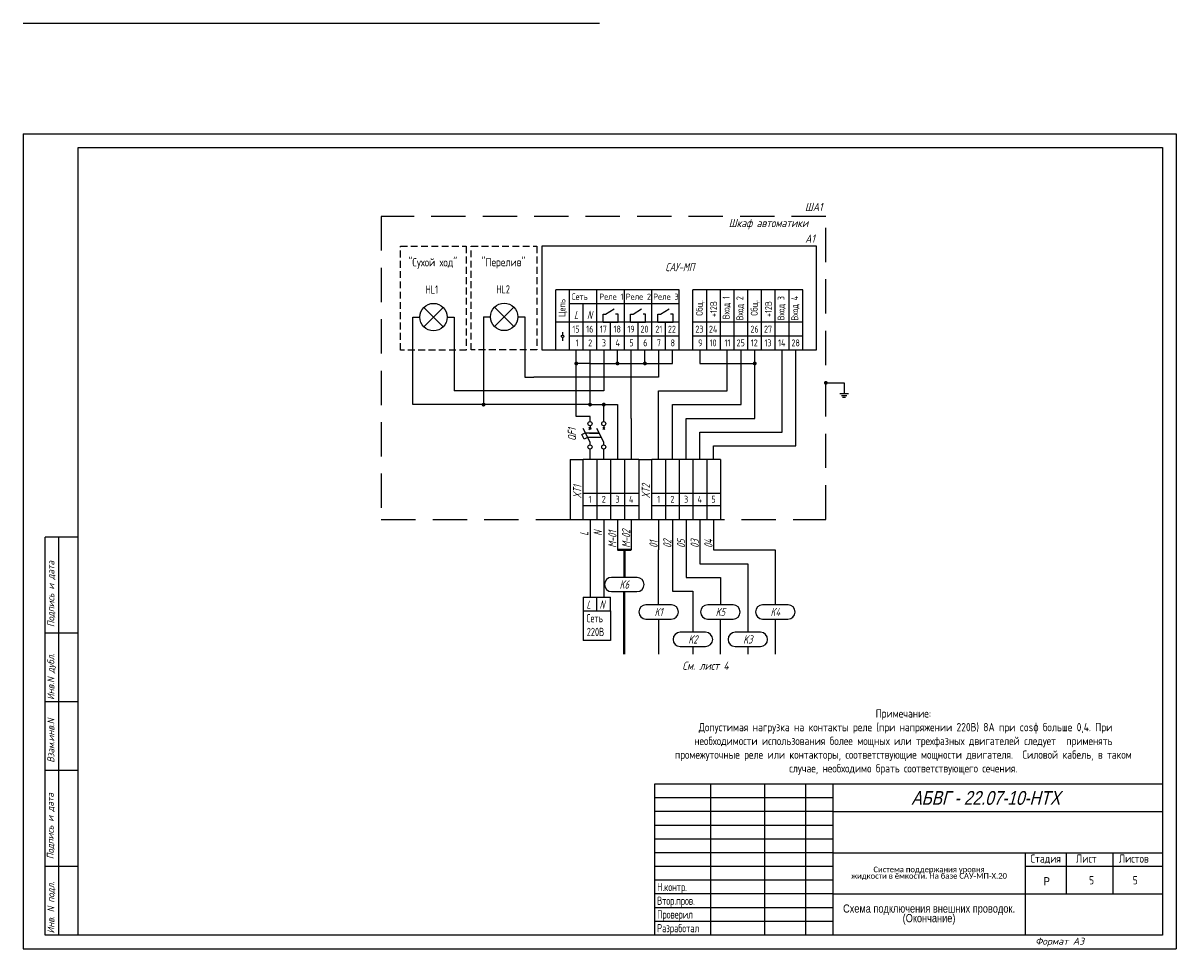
# Model space of a CAD drawing. Header units: millimetres. Extents: x 2424 to 2848, y 654 to 2587.
# Tile 1 of 4: x 2424 to 2845, y 654 to 991. Entities that reach past the tile are written whole.
import ezdxf
from ezdxf.enums import TextEntityAlignment as Align

# ---------------------------------------------------------------- set-up
doc = ezdxf.new("R2010")
doc.units = ezdxf.units.MM
doc.linetypes.add('CONTI', pattern=[0])
doc.linetypes.add('DASHED2', pattern=[0.375, 0.25, -0.125])
for name, color, linetype in [('Размеры', 3, 'Continuous'), ('Съемка', 162, 'Continuous'), ('Текст', 7, 'Continuous'), ('Форматка', 4, 'Continuous')]:
    doc.layers.add(name, color=color, linetype=linetype)
doc.layers.add('Слой1', color=10, linetype='Continuous', lineweight=200, plot=False)
doc.styles.add('35', font='romans.shx', dxfattribs={"width": 0.7, "oblique": 15, "height": 3.5})
doc.styles.add('Arial', font='arial.ttf')
doc.styles.add('GOST', font='GOST.shx', dxfattribs={"oblique": 15})
doc.styles.add('gost2304', font='gost_ptb.shx', dxfattribs={"width": 0.8, "oblique": 15, "height": 2.5})
doc.styles.add('Romans8', font='romans8.shx', dxfattribs={"width": 0.8, "height": 3})
doc.styles.add('style3', font='simplex.shx', dxfattribs={"height": 3})
doc.styles.add('style4', font='romans.shx', dxfattribs={"width": 0.7, "height": 3})

msp = doc.modelspace()

# ---------------------------------------------------------------- hatches: boundary and pattern name
at = {"layer": 'Съемка', "linetype": 'CONTI', "ltscale": 0.3}
for points in [[(2625.9, 867.45, 1), (2624.48, 867.45, 1)], [(2640.9, 867.45, 1), (2639.48, 867.45, 1)], [(2650.9, 867.45, 1), (2649.48, 867.45, 1)], [(2690.9, 867.45, 1), (2689.48, 867.45, 1)], [(2716.1, 859.68, 1), (2716.1, 861.1, 1)], [(2592.14, 852.45, 1), (2590.72, 852.45, 1)], [(2630.9, 852.45, 1), (2629.48, 852.45, 1)], [(2635.9, 852.45, 1), (2634.48, 852.45, 1)]]:
    msp.add_hatch(color=7, dxfattribs=at).paths.add_polyline_path(points)

# ---------------------------------------------------------------- linework, layer by layer
for p, q in [((2622.69, 910.13), (2612.69, 910.13)), ((2612.69, 910.13), (2612.69, 872.45)), ((2712.69, 910.13), (2622.69, 910.13)), ((2712.69, 872.45), (2712.69, 910.13)), ((2617.69, 882.45), (2617.69, 894.29)), ((2622.69, 894.29), (2617.69, 894.29)), ((2622.69, 882.45), (2622.69, 894.29)), ((2627.69, 894.29), (2622.69, 894.29)), ((2632.69, 894.29), (2627.69, 894.29)), ((2632.69, 882.45), (2632.69, 894.29)), ((2637.69, 894.29), (2632.69, 894.29)), ((2642.69, 894.29), (2637.69, 894.29)), ((2642.69, 882.45), (2642.69, 894.29)), ((2647.69, 894.29), (2642.69, 894.29)), ((2652.69, 894.29), (2647.69, 894.29)), ((2652.69, 882.45), (2652.69, 894.29)), ((2657.69, 894.29), (2652.69, 894.29)), ((2662.69, 894.29), (2657.69, 894.29)), ((2662.69, 882.45), (2662.69, 894.29)), ((2672.69, 894.29), (2667.69, 894.29)), ((2667.69, 872.45), (2667.69, 894.29)), ((2672.69, 882.45), (2672.69, 894.29)), ((2677.69, 894.29), (2672.69, 894.29)), ((2677.69, 882.45), (2677.69, 894.29)), ((2682.69, 894.29), (2677.69, 894.29)), ((2682.69, 882.45), (2682.69, 894.29)), ((2687.69, 894.29), (2682.69, 894.29)), ((2687.69, 882.45), (2687.69, 894.29)), ((2692.69, 894.29), (2687.69, 894.29)), ((2692.69, 882.45), (2692.69, 894.29)), ((2697.69, 894.29), (2692.69, 894.29)), ((2697.69, 882.45), (2697.69, 894.29)), ((2702.69, 894.29), (2697.69, 894.29)), ((2702.69, 882.45), (2702.69, 894.29)), ((2707.69, 894.29), (2702.69, 894.29)), ((2707.69, 882.45), (2707.69, 894.29)), ((2569.63, 880.81), (2576.7, 887.88)), ((2569.63, 887.88), (2576.7, 880.81)), ((2595.39, 880.87), (2602.47, 887.94)), ((2595.39, 887.94), (2602.47, 880.87)), ((2627.69, 882.45), (2627.69, 889.29)), ((2565.66, 884.35), (2568.16, 884.35)), ((2565.66, 852.45), (2565.66, 884.35)), ((2578.16, 884.35), (2580.66, 884.35)), ((2580.66, 884.35), (2580.66, 857.45)), ((2591.43, 884.4), (2593.93, 884.4)), ((2591.43, 884.4), (2591.43, 852.45)), ((2603.93, 884.4), (2606.43, 884.4)), ((2606.43, 884.4), (2606.43, 862.45)), ((2617.69, 877.45), (2617.69, 882.45)), ((2622.69, 882.45), (2617.69, 882.45)), ((2622.69, 877.45), (2622.69, 882.45)), ((2627.69, 882.45), (2622.69, 882.45)), ((2627.69, 877.45), (2627.69, 882.45)), ((2632.69, 882.45), (2627.69, 882.45)), ((2632.69, 877.45), (2632.69, 882.45)), ((2637.69, 882.45), (2632.69, 882.45)), ((2634.93, 882.45), (2634.93, 885.37)), ((2634.93, 885.37), (2635.86, 885.37)), ((2634.93, 882.45), (2640.44, 882.45)), ((2637.69, 877.45), (2637.69, 882.45)), ((2642.69, 882.45), (2637.69, 882.45)), ((2640.44, 885.37), (2639.51, 885.37)), ((2640.44, 882.45), (2640.44, 885.37)), ((2642.69, 877.45), (2642.69, 882.45)), ((2647.69, 882.45), (2642.69, 882.45)), ((2644.93, 882.45), (2644.93, 885.37)), ((2644.93, 885.37), (2645.86, 885.37)), ((2644.93, 882.45), (2650.44, 882.45)), ((2647.69, 877.45), (2647.69, 882.45)), ((2652.69, 882.45), (2647.69, 882.45)), ((2650.44, 885.37), (2649.51, 885.37)), ((2650.44, 882.45), (2650.44, 885.37)), ((2652.69, 877.45), (2652.69, 882.45)), ((2657.69, 882.45), (2652.69, 882.45)), ((2654.93, 882.45), (2654.93, 885.37)), ((2654.93, 885.37), (2655.86, 885.37)), ((2654.93, 882.45), (2660.44, 882.45)), ((2657.69, 877.45), (2657.69, 882.45)), ((2662.69, 882.45), (2657.69, 882.45)), ((2660.44, 885.37), (2659.51, 885.37)), ((2660.44, 882.45), (2660.44, 885.37)), ((2662.69, 877.45), (2662.69, 882.45)), ((2672.69, 882.45), (2667.69, 882.45)), ((2672.69, 877.45), (2672.69, 882.45)), ((2677.69, 882.45), (2672.69, 882.45)), ((2677.69, 877.45), (2677.69, 882.45)), ((2682.69, 882.45), (2677.69, 882.45)), ((2682.69, 877.45), (2682.69, 882.45)), ((2687.69, 882.45), (2682.69, 882.45)), ((2687.69, 877.45), (2687.69, 882.45)), ((2692.69, 882.45), (2687.69, 882.45)), ((2692.69, 877.45), (2692.69, 882.45)), ((2697.69, 882.45), (2692.69, 882.45)), ((2697.69, 877.45), (2697.69, 882.45)), ((2702.69, 882.45), (2697.69, 882.45)), ((2702.69, 877.45), (2702.69, 882.45)), ((2707.69, 882.45), (2702.69, 882.45)), ((2707.69, 877.45), (2707.69, 882.45)), ((2617.69, 872.45), (2617.69, 877.45)), ((2622.69, 872.45), (2622.69, 877.45)), ((2627.69, 877.45), (2622.69, 877.45)), ((2627.69, 872.45), (2627.69, 877.45)), ((2632.69, 877.45), (2627.69, 877.45)), ((2632.69, 872.45), (2632.69, 877.45)), ((2637.69, 877.45), (2632.69, 877.45)), ((2637.69, 872.45), (2637.69, 877.45)), ((2642.69, 877.45), (2637.69, 877.45)), ((2642.69, 872.45), (2642.69, 877.45)), ((2647.69, 877.45), (2642.69, 877.45)), ((2647.69, 872.45), (2647.69, 877.45)), ((2652.69, 877.45), (2647.69, 877.45)), ((2652.69, 872.45), (2652.69, 877.45)), ((2657.69, 877.45), (2652.69, 877.45)), ((2657.69, 872.45), (2657.69, 877.45)), ((2662.69, 877.45), (2657.69, 877.45)), ((2662.69, 872.45), (2662.69, 877.45)), ((2672.69, 877.45), (2667.69, 877.45)), ((2672.69, 872.45), (2672.69, 877.45)), ((2677.69, 877.45), (2672.69, 877.45)), ((2677.69, 872.45), (2677.69, 877.45)), ((2682.69, 877.45), (2677.69, 877.45)), ((2682.69, 872.45), (2682.69, 877.45)), ((2687.69, 877.45), (2682.69, 877.45)), ((2687.69, 872.45), (2687.69, 877.45)), ((2692.69, 877.45), (2687.69, 877.45)), ((2692.69, 872.45), (2692.69, 877.45)), ((2697.69, 877.45), (2692.69, 877.45)), ((2697.69, 872.45), (2697.69, 877.45)), ((2702.69, 877.45), (2697.69, 877.45)), ((2702.69, 872.45), (2702.69, 877.45)), ((2707.69, 877.45), (2702.69, 877.45)), ((2707.69, 872.45), (2707.69, 877.45)), ((2612.69, 872.45), (2617.69, 872.45)), ((2617.69, 872.45), (2622.69, 872.45)), ((2622.69, 872.45), (2627.69, 872.45)), ((2625.19, 848.15), (2625.19, 872.45)), ((2627.69, 872.45), (2632.69, 872.45)), ((2630.19, 852.45), (2630.19, 872.45)), ((2630.19, 867.45), (2630.19, 872.45)), ((2632.69, 872.45), (2637.69, 872.45)), ((2635.19, 872.45), (2635.19, 857.45)), ((2637.69, 872.45), (2642.69, 872.45)), ((2640.19, 867.45), (2640.19, 872.45)), ((2642.69, 872.45), (2647.69, 872.45)), ((2645.19, 847.45), (2645.19, 872.45)), ((2647.69, 872.45), (2652.69, 872.45)), ((2650.19, 867.45), (2650.19, 872.45)), ((2650.19, 867.45), (2650.19, 872.45)), ((2652.69, 872.45), (2657.69, 872.45)), ((2655.19, 872.45), (2655.19, 862.45)), ((2657.69, 872.45), (2662.69, 872.45)), ((2660.19, 867.45), (2660.19, 872.45)), ((2662.69, 872.45), (2667.69, 872.45)), ((2667.69, 872.45), (2672.69, 872.45)), ((2670.19, 872.45), (2670.19, 867.45)), ((2672.69, 872.45), (2677.69, 872.45)), ((2677.69, 872.45), (2682.69, 872.45)), ((2680.19, 857.45), (2680.19, 872.45)), ((2682.69, 872.45), (2687.69, 872.45)), ((2685.19, 852.45), (2685.19, 872.45)), ((2687.69, 872.45), (2692.69, 872.45)), ((2690.19, 847.45), (2690.19, 872.45)), ((2692.69, 872.45), (2697.69, 872.45)), ((2697.69, 872.45), (2702.69, 872.45)), ((2700.19, 842.45), (2700.19, 872.45)), ((2702.69, 872.45), (2707.69, 872.45)), ((2705.19, 837.45), (2705.19, 872.45)), ((2707.69, 872.45), (2712.69, 872.45)), ((2630.19, 867.45), (2625.19, 867.45)), ((2630.19, 867.45), (2640.19, 867.45)), ((2640.19, 867.45), (2650.19, 867.45)), ((2650.19, 867.45), (2660.19, 867.45)), ((2670.19, 867.45), (2690.19, 867.45)), ((2606.43, 862.45), (2609.74, 862.45)), ((2655.19, 862.45), (2609.74, 862.45)), ((2716.1, 860.39), (2722.71, 860.39)), ((2722.71, 860.39), (2722.71, 856.47)), ((2635.19, 857.45), (2580.66, 857.45)), ((2655.19, 842.45), (2655.19, 857.45)), ((2655.19, 857.45), (2680.19, 857.45)), ((2721.19, 856.47), (2724.36, 856.47)), ((2630.19, 852.45), (2565.66, 852.45)), ((2630.19, 852.45), (2640.19, 852.45)), ((2635.19, 846.28), (2635.19, 852.45)), ((2640.19, 852.45), (2640.19, 832.45)), ((2660.19, 837.45), (2660.19, 852.45)), ((2660.19, 852.45), (2685.19, 852.45)), ((2721.79, 855.81), (2723.77, 855.81)), ((2722.18, 855.16), (2723.24, 855.16)), ((2630.19, 848.15), (2625.19, 848.15)), ((2630.19, 846.28), (2630.19, 848.15)), ((2645.19, 847.45), (2645.19, 832.45)), ((2665.19, 832.45), (2665.19, 847.45)), ((2665.19, 847.45), (2690.19, 847.45)), ((2655.19, 837.45), (2655.19, 842.45)), ((2670.19, 837.45), (2670.19, 842.45)), ((2670.19, 842.45), (2700.19, 842.45)), ((2630.19, 832.45), (2630.19, 836.28)), ((2630.19, 832.45), (2630.19, 836.28)), ((2630.19, 832.45), (2630.19, 836.28)), ((2635.19, 832.45), (2635.19, 836.28)), ((2655.19, 832.45), (2655.19, 837.45)), ((2660.19, 832.45), (2660.19, 837.45)), ((2670.19, 832.45), (2670.19, 837.45)), ((2675.19, 832.45), (2675.19, 837.45)), ((2675.19, 837.45), (2705.19, 837.45)), ((2632.69, 832.45), (2627.69, 832.45)), ((2632.69, 832.45), (2632.69, 810.61)), ((2637.69, 832.45), (2632.69, 832.45)), ((2637.69, 832.45), (2637.69, 810.61)), ((2642.69, 832.45), (2637.69, 832.45)), ((2642.69, 832.45), (2642.69, 810.61)), ((2647.97, 832.45), (2642.69, 832.45)), ((2657.69, 832.45), (2652.69, 832.45)), ((2657.69, 832.45), (2657.69, 810.61)), ((2662.69, 832.45), (2657.69, 832.45)), ((2662.69, 832.45), (2662.69, 810.61)), ((2667.69, 832.45), (2662.69, 832.45)), ((2667.69, 832.45), (2667.69, 810.61)), ((2672.69, 832.45), (2667.69, 832.45)), ((2672.69, 832.45), (2672.69, 810.61)), ((2672.69, 832.45), (2672.69, 810.61)), ((2677.69, 832.45), (2672.69, 832.45)), ((2677.69, 832.45), (2677.69, 810.61)), ((2627.69, 820.2), (2632.69, 820.2)), ((2632.69, 820.2), (2637.69, 820.2)), ((2637.69, 820.2), (2642.69, 820.2)), ((2642.69, 820.2), (2647.97, 820.2)), ((2652.69, 820.2), (2657.69, 820.2)), ((2657.69, 820.2), (2662.69, 820.2)), ((2662.69, 820.2), (2667.69, 820.2)), ((2667.69, 820.2), (2672.69, 820.2)), ((2672.69, 820.2), (2677.69, 820.2)), ((2627.69, 815.74), (2632.69, 815.74)), ((2632.69, 815.74), (2637.69, 815.74)), ((2637.69, 815.74), (2642.69, 815.74)), ((2642.69, 815.74), (2647.97, 815.74)), ((2652.69, 815.74), (2657.69, 815.74)), ((2657.69, 815.74), (2662.69, 815.74)), ((2662.69, 815.74), (2667.69, 815.74)), ((2667.69, 815.74), (2672.69, 815.74)), ((2672.69, 815.74), (2677.69, 815.74)), ((2627.69, 810.61), (2632.69, 810.61)), ((2630.19, 810.61), (2630.19, 802.24)), ((2632.69, 810.61), (2637.69, 810.61)), ((2635.19, 810.61), (2635.19, 802.24)), ((2637.69, 810.61), (2642.69, 810.61)), ((2640.19, 810.61), (2640.19, 799.49)), ((2642.69, 810.61), (2647.69, 810.61)), ((2645.19, 810.61), (2645.19, 799.49)), ((2652.69, 810.61), (2657.69, 810.61)), ((2655.19, 810.61), (2655.19, 799.49)), ((2657.69, 810.61), (2662.69, 810.61)), ((2660.19, 810.61), (2660.19, 799.49)), ((2662.69, 810.61), (2667.69, 810.61)), ((2665.19, 810.61), (2665.19, 799.49)), ((2667.69, 810.61), (2672.69, 810.61)), ((2670.19, 810.61), (2670.19, 799.49)), ((2672.69, 810.61), (2677.69, 810.61)), ((2672.69, 810.61), (2677.69, 810.61)), ((2675.19, 810.61), (2675.19, 799.49)), ((2630.19, 802.24), (2630.19, 782.29)), ((2635.19, 802.24), (2635.19, 782.29)), ((2655.19, 792.93), (2655.19, 799.49)), ((2660.19, 799.49), (2660.19, 784.49)), ((2665.19, 799.49), (2665.19, 789.49)), ((2670.19, 799.49), (2670.19, 794.49)), ((2675.19, 799.49), (2697.69, 799.49)), ((2697.69, 799.49), (2697.69, 779.49)), ((2655.19, 779.49), (2655.19, 792.93)), ((2670.19, 794.49), (2687.69, 794.49)), ((2687.69, 794.49), (2687.69, 769.49)), ((2647.33, 789.49), (2638.05, 789.49)), ((2665.19, 789.49), (2677.69, 789.49)), ((2677.69, 789.49), (2677.69, 779.49)), ((2660.19, 784.49), (2667.66, 784.49)), ((2667.66, 784.49), (2667.66, 779.49)), ((2627.69, 782.29), (2632.69, 782.29)), ((2627.69, 782.29), (2627.69, 777.29)), ((2632.69, 782.29), (2637.69, 782.29)), ((2632.69, 777.29), (2632.69, 782.29)), ((2637.69, 777.29), (2637.69, 782.29)), ((2627.69, 777.29), (2637.69, 777.29)), ((2627.69, 777.29), (2627.69, 766.52)), ((2637.69, 777.29), (2637.69, 766.52)), ((2659.83, 779.49), (2650.55, 779.49)), ((2667.66, 779.49), (2667.66, 774.66)), ((2682.33, 779.49), (2673.05, 779.49)), ((2702.33, 779.49), (2693.05, 779.49)), ((2655.16, 774.31), (2655.16, 761.52)), ((2667.66, 774.66), (2667.66, 769.49)), ((2677.66, 774.31), (2677.66, 761.52)), ((2697.66, 774.31), (2697.66, 761.52)), ((2672.3, 769.49), (2663.02, 769.49)), ((2692.33, 769.49), (2683.05, 769.49)), ((2637.69, 766.52), (2627.69, 766.52)), ((2667.64, 764.31), (2667.64, 761.52)), ((2687.66, 764.31), (2687.66, 761.52))]:
    msp.add_line(p, q)
at = {"color": 7}
for p, q in [((2635.86, 885.37), (2638.98, 887.41)), ((2645.86, 885.37), (2648.98, 887.41)), ((2655.86, 885.37), (2658.98, 887.41)), ((2634.93, 882.45), (2634.93, 885.37)), ((2644.93, 882.45), (2644.93, 885.37)), ((2654.93, 882.45), (2654.93, 885.37)), ((2620.19, 878.88), (2620.19, 877.76)), ((2620.19, 876.85), (2620.19, 875.73)), ((2633.56, 842.03), (2628.56, 842.03)), ((2634.31, 840.53), (2629.31, 840.53)), ((2630, 842.03), (2633.56, 842.03)), ((2638.02, 784.31), (2647.3, 784.31)), ((2650.52, 774.31), (2659.8, 774.31)), ((2673.02, 774.31), (2682.3, 774.31)), ((2693.02, 774.31), (2702.3, 774.31)), ((2663, 764.31), (2672.28, 764.31)), ((2683.02, 764.31), (2692.3, 764.31))]:
    msp.add_line(p, q, dxfattribs=at)
at = {"color": 0}
for p, q in [((2630.19, 838.78), (2627.69, 843.78)), ((2629.8, 843.39), (2630.58, 844.17)), ((2630.58, 843.39), (2629.8, 844.17)), ((2630.19, 844.78), (2630.19, 843.78)), ((2635.19, 838.78), (2632.69, 843.78)), ((2634.8, 843.39), (2635.58, 844.17)), ((2635.58, 843.39), (2634.8, 844.17)), ((2635.19, 844.78), (2635.19, 843.78)), ((2630.19, 837.78), (2630.19, 838.78)), ((2635.19, 837.78), (2635.19, 838.78))]:
    msp.add_line(p, q, dxfattribs=at)
at = {"color": 0, "linetype": 'ByBlock'}
for p, q in [((2622.97, 832.45), (2622.97, 810.61)), ((2647.97, 832.45), (2647.97, 810.61))]:
    msp.add_line(p, q, dxfattribs=at)
at = {"color": 0, "linetype": 'ByBlock', "ltscale": 0.1}
for p, q in [((2627.69, 810.61), (2627.69, 832.45)), ((2652.69, 810.61), (2652.69, 832.45))]:
    msp.add_line(p, q, dxfattribs=at)
at = {"lineweight": 40}
for p, q in [((2640.19, 799.49), (2645.19, 799.49)), ((2642.69, 789.49), (2642.69, 799.49)), ((2642.66, 784.31), (2642.66, 761.52))]:
    msp.add_line(p, q, dxfattribs=at)
at = {"color": 3, "linetype": 'DASHED2', "ltscale": 50}
msp.add_lwpolyline([(2716.1, 921.05), (2554.14, 921.05), (2554.14, 810.61), (2716.1, 810.61)], close=True, dxfattribs=at)
at = {"linetype": 'DASHED2', "ltscale": 10}
for points in [[(2561.15, 910.13), (2585.09, 910.13), (2585.09, 872.34), (2561.15, 872.34)], [(2586.92, 910.13), (2610.86, 910.13), (2610.86, 872.39), (2586.92, 872.39)]]:
    msp.add_lwpolyline(points, close=True, dxfattribs=at)
at = {"color": 0, "ltscale": 0.008}
msp.add_lwpolyline([(2628.05, 839.86), (2627.21, 841.56), (2628.48, 842.19), (2629.33, 840.5)], close=True, dxfattribs=at)
for centre in [(2573.16, 884.35), (2598.93, 884.4)]:
    msp.add_circle(centre, 5)
at = {"color": 7}
msp.add_circle((2620.19, 877.3), 0.452, dxfattribs=at)
at = {"color": 0}
for centre in [(2630.19, 845.53), (2635.19, 845.53), (2630.19, 837.03), (2635.19, 837.03)]:
    msp.add_circle(centre, 0.75, dxfattribs=at)
at = {"color": 7}
for centre, start, end in [((2638.05, 786.9), 90, 269.4515), ((2647.3, 786.9), 270, 89.4515), ((2650.55, 776.9), 90, 269.4515), ((2659.8, 776.9), 270, 89.4515), ((2673.05, 776.9), 90, 269.4515), ((2682.3, 776.9), 270, 89.4515), ((2693.05, 776.9), 90, 269.4515), ((2702.3, 776.9), 270, 89.4515), ((2663.02, 766.9), 90, 269.4515), ((2672.28, 766.9), 270, 89.4515), ((2683.05, 766.9), 90, 269.4515), ((2692.3, 766.9), 270, 89.4515)]:
    msp.add_arc(centre, 2.59, start, end, dxfattribs=at)
at = {"layer": 'Размеры', "color": 7}
for p, q in [((2622.69, 889.29), (2662.69, 889.29)), ((2622.97, 832.45), (2627.69, 832.45)), ((2647.97, 832.45), (2652.69, 832.45)), ((2622.97, 810.61), (2627.69, 810.61)), ((2647.97, 810.61), (2652.69, 810.61))]:
    msp.add_line(p, q, dxfattribs=at)
at = {"layer": 'Слой1', "color": 7, "linetype": 'ByBlock', "lineweight": -3, "ltscale": 0.4}
for p, q in [((2423.69, 991.44), (2633.69, 991.44)), ((2423.69, 991.44), (2633.69, 991.44)), ((2423.69, 991.44), (2633.69, 991.44)), ((2423.69, 951.16), (2633.69, 951.16)), ((2442.39, 951.16), (2843.69, 951.16)), ((2423.69, 654.16), (2633.69, 654.16)), ((2633.69, 654.16), (2843.69, 654.16))]:
    msp.add_line(p, q, dxfattribs=at)
at = {"layer": 'Слой1', "color": 7, "lineweight": -3}
for p, q in [((2423.69, 951.16), (2423.69, 654.16)), ((2423.69, 951.16), (2423.69, 654.16)), ((2423.69, 951.16), (2423.69, 654.16)), ((2423.69, 951.16), (2423.69, 654.16)), ((2843.69, 951.16), (2843.69, 654.16)), ((2843.69, 951.16), (2843.69, 654.16)), ((2843.69, 951.16), (2843.69, 654.16))]:
    msp.add_line(p, q, dxfattribs=at)
at = {"layer": 'Форматка', "color": 7, "lineweight": -3}
for p, q in [((2443.69, 659.16), (2443.69, 946.16)), ((2443.69, 946.16), (2838.69, 946.16)), ((2838.69, 946.16), (2838.69, 659.16)), ((2443.69, 804.16), (2431.69, 804.16)), ((2431.69, 659.16), (2431.69, 804.16)), ((2436.69, 659.16), (2436.69, 804.16)), ((2443.69, 769.16), (2431.69, 769.16)), ((2443.69, 744.16), (2431.69, 744.16)), ((2443.69, 719.16), (2431.69, 719.16)), ((2838.69, 714.16), (2653.69, 714.16)), ((2653.69, 714.16), (2653.69, 659.16)), ((2674.07, 714.16), (2674.07, 659.16)), ((2693.69, 714.16), (2693.69, 659.16)), ((2708.69, 714.16), (2708.69, 659.16)), ((2718.69, 714.16), (2718.69, 659.16)), ((2718.69, 709.16), (2653.69, 709.16)), ((2718.69, 704.16), (2653.69, 704.16)), ((2718.69, 704.16), (2838.69, 704.16)), ((2718.69, 699.16), (2653.69, 699.16)), ((2718.69, 694.16), (2653.69, 694.16)), ((2718.69, 689.16), (2653.69, 689.16)), ((2718.69, 689.16), (2838.69, 689.16)), ((2788.69, 689.16), (2788.69, 659.16)), ((2803.69, 689.16), (2803.69, 674.16)), ((2820.69, 689.16), (2820.69, 674.16)), ((2443.69, 684.16), (2431.69, 684.16)), ((2718.69, 684.16), (2653.69, 684.16)), ((2838.69, 684.16), (2788.69, 684.16)), ((2718.69, 679.16), (2653.69, 679.16)), ((2718.69, 674.16), (2653.69, 674.16)), ((2718.69, 674.16), (2838.69, 674.16)), ((2718.69, 669.16), (2653.69, 669.16)), ((2718.69, 664.16), (2653.69, 664.16)), ((2838.69, 659.16), (2431.69, 659.16))]:
    msp.add_line(p, q, dxfattribs=at)

# ---------------------------------------------------------------- texts
at = {"color": 7, "oblique": 15}
for s, style, width, p in [('ШA1', 'style4', 0.8, (2711.65, 924.46)), ('Шкаф автоматики', 'style4', 0.8, (2695.18, 918.61)), ('A1', 'style4', 0.8, (2710.31, 912.91)), ('K6', 'style4', 0.7, (2642.67, 786.9)), ('L', 'style3', 0.669676, (2629.65, 779.6)), ('N', 'style3', 0.669676, (2634.55, 779.6)), ('K1', 'style4', 0.7, (2655.17, 776.9)), ('K5', 'style4', 0.7, (2677.67, 776.9)), ('K4', 'style4', 0.7, (2697.67, 776.9)), ('K2', 'style4', 0.7, (2667.65, 766.9)), ('K3', 'style4', 0.7, (2687.67, 766.9)), ('См. лист 4', 'style4', 0.8, (2672.24, 757.31))]:
    msp.add_text(s, height=3, dxfattribs=dict(at, style=style, width=width)).set_placement(p, align=Align.MIDDLE_CENTER)
at = {"color": 7, "style": 'style3', "oblique": 15, "width": 0.669676}
for s, p in [('L', (2624.35, 883.59)), ('N', (2629.09, 883.62))]:
    msp.add_text(s, height=3, dxfattribs=at).set_placement(p)
at = {"color": 7, "style": 'style4', "oblique": 15, "width": 0.700428}
for s, p in [('XT1', (2627.04, 818.28)), ('XT2', (2652.04, 818.28)), ('L', (2629.54, 804.64)), ('N', (2634.54, 804.64)), ('M-01', (2639.83, 800.26)), ('M-02', (2644.83, 800.26)), ('01', (2654.83, 800.26)), ('02', (2659.83, 800.26)), ('05', (2664.83, 800.26)), ('03', (2669.83, 800.26)), ('04', (2674.83, 800.26))]:
    msp.add_text(s, height=3, rotation=90, dxfattribs=at).set_placement(p)
at = {"lineweight": -3, "style": 'Arial', "oblique": 15, "width": 0.8}
msp.add_text('АБВГ - 22.07-10-НТХ', height=5, dxfattribs=at).set_placement((2801.45, 709.15), align=Align.MIDDLE_RIGHT)
at = {"color": 7, "style": 'Arial', "width": 0.8}
msp.add_text('Р', height=3, dxfattribs=at).set_placement((2795.46, 677.29))
at = {"color": 3, "char_height": 3, "attachment_point": 1, "style": 'style4'}
for s, insert in [('HL1', (2570.28, 895.88)), ('HL2', (2596.05, 895.94))]:
    msp.add_mtext_dynamic_manual_height_columns(s, width=6.7627, gutter_width=15, heights=[0], dxfattribs=dict(at, insert=insert))
at = {"insert": (2628.42, 776.14), "char_height": 3, "attachment_point": 1, "style": 'style4'}
msp.add_mtext_dynamic_manual_height_columns('\\pi0.4899;Сеть\\P\\pi0.5899;220В', width=9.0798, gutter_width=15, heights=[0], dxfattribs=at)
at = {"insert": (2753.69, 681.66), "char_height": 2.2, "width": 70, "attachment_point": 5, "line_spacing_factor": 0.7, "style": 'Arial'}
msp.add_mtext('{\\fCalibri|b0|i0|c204|p34;\\H0.91667x;Система поддержания уровня \\fCalibri|b0|i0|c0|p34;\\P\\fCalibri|b0|i0|c204|p34;жидкости в ёмкости.\\fCalibri|b0|i0|c0|p34; \\fCalibri|b0|i0|c204|p34;На базе САУ-МП-Х.20\\H1.8129x; }', dxfattribs=at)
at = {"color": 7, "insert": (2753.69, 666.66), "char_height": 3, "width": 70, "attachment_point": 5, "line_spacing_factor": 0.7, "style": 'Arial'}
msp.add_mtext('\\pt24;{\\W0.8;Схема подключения внешних проводок. (Окончание)}', dxfattribs=at)
at = {"color": 0, "style": 'gost2304', "oblique": 15, "width": 0.8, "flags": 8}
msp.add_attdef('QF1', text='QF1', height=3, rotation=90, dxfattribs=at).set_placement((2625.11, 841.56), align=Align.CENTER)
at = {"layer": 'Текст', "lineweight": -3, "style": 'GOST', "oblique": 15, "width": 0.8}
msp.add_text('САУ-МП', height=3, dxfattribs=at).set_placement((2662.91, 902.56), align=Align.MIDDLE_CENTER)
at = {"layer": 'Текст', "color": 0, "style": 'Romans8', "width": 0.8}
for s, p in [('Цепь', (2621.2, 884.39)), ('Общ.', (2671.26, 884.84)), ('+12В', (2676.44, 884.37)), ('Вход 1', (2681.02, 883.56)), ('Вход 2', (2686.02, 883.13)), ('Общ.', (2691.26, 884.84)), ('+12В', (2696.44, 884.37)), ('Вход 3', (2701.02, 883.13)), ('Вход 4', (2706.02, 883.08))]:
    msp.add_text(s, height=2.5, rotation=90, dxfattribs=at).set_placement(p)
for s, height, p in [('Сеть', 2.5, (2623.54, 890.54)), ('Реле 1', 2.2, (2633.54, 890.69)), ('Реле 2', 2.2, (2643.16, 890.69)), ('Реле 3', 2.2, (2653.19, 890.69)), ('15', 2.5, (2623.76, 878.7)), ('16', 2.5, (2628.81, 878.7)), ('17', 2.5, (2633.76, 878.7)), ('18', 2.5, (2638.76, 878.7)), ('19', 2.5, (2643.81, 878.7)), ('20', 2.5, (2648.57, 878.7)), ('21', 2.5, (2654, 878.7)), ('22', 2.5, (2658.57, 878.7)), ('23', 2.5, (2668.57, 878.7)), ('24', 2.5, (2673.52, 878.7)), ('26', 2.5, (2688.62, 878.7)), ('27', 2.5, (2693.57, 878.7)), ('1', 2.5, (2624.95, 873.7)), ('2', 2.5, (2629.52, 873.7)), ('3', 2.5, (2634.52, 873.7)), ('4', 2.5, (2639.47, 873.7)), ('5', 2.5, (2644.52, 873.7)), ('6', 2.5, (2649.57, 873.7)), ('7', 2.5, (2654.52, 873.7)), ('8', 2.5, (2659.52, 873.7)), ('9', 2.5, (2669.57, 873.7)), ('10', 2.5, (2673.76, 873.7)), ('11', 2.5, (2679.19, 873.7)), ('25', 2.5, (2683.57, 873.7)), ('12', 2.5, (2688.76, 873.7)), ('13', 2.5, (2693.76, 873.7)), ('14', 2.5, (2698.71, 873.7)), ('28', 2.5, (2703.57, 873.7))]:
    msp.add_text(s, height=height, dxfattribs=at).set_placement(p)
at = {"layer": 'Текст', "char_height": 3, "width": 24.7565, "attachment_point": 5, "line_spacing_factor": 0.9, "style": 'Romans8'}
for s, insert in [('\\A1;"Сухой ход"', (2572.91, 903.9)), ('\\A1;"Перелив"', (2598.68, 903.95))]:
    msp.add_mtext(s, dxfattribs=dict(at, insert=insert))
at = {"layer": 'Текст', "color": 0, "char_height": 2.5, "width": 5, "attachment_point": 5, "line_spacing_factor": 0.9, "style": 'Romans8'}
for s, insert in [('\\A1;1', (2630.19, 817.97)), ('\\A1;2', (2635.19, 817.97)), ('\\A1;3', (2640.19, 817.97)), ('\\A1;4', (2645.19, 817.97)), ('\\A1;1', (2655.19, 817.97)), ('\\A1;2', (2660.19, 817.97)), ('\\A1;3', (2665.19, 817.97)), ('\\A1;4', (2670.19, 817.97)), ('\\A1;5', (2675.19, 817.97))]:
    msp.add_mtext(s, dxfattribs=dict(at, insert=insert))
at = {"layer": 'Текст', "color": 7, "ltscale": 6.666667, "char_height": 3, "style": 'Romans8'}
for s, insert, width, attachment_point in [('Примечание:^I\\P^IДопустимая нагрузка на контакты реле (при напряжении 220В) 8А при cos{\\C256;ϕ} больше 0,4. При необходимости использования более мощных или трехфазных двигателей следует {\\H1.3333x; }применять промежуточные реле или контакторы, соответствующие мощности двигателя. {\\H1.1389x; }Силовой кабель, в таком случае, необходимо брать соответствующего сечения.                  {\\H1.2037x; }\\~                                                               \\~           {\\H1.1821x; }', (2744.33, 729.52), 181.2748, 5), ('Стадия', (2796.19, 688.56), 15, 2), ('\\pi3.55;Лист', (2803.69, 688.56), 15, 1), ('\\pi4.1499;Листов', (2818.69, 688.56), 20, 1)]:
    msp.add_mtext(s, dxfattribs=dict(at, insert=insert, width=width, attachment_point=attachment_point))
at = {"layer": 'Текст', "color": 7, "ltscale": 100, "char_height": 3, "width": 19.7446, "attachment_point": 5, "style": 'Romans8'}
for insert in [(2812.92, 679.16), (2828.82, 679.16)]:
    msp.add_mtext('\\A1;5', dxfattribs=dict(at, insert=insert))
at = {"layer": 'Текст', "color": 7, "insert": (2654.64, 693.2), "char_height": 3, "width": 21.4279, "attachment_point": 1, "style": 'Romans8'}
msp.add_mtext('{\\W0.7;\\P\\P\\PН.контр.   \\PВтор.пров.\\PПроверил\\PРазработал}', dxfattribs=at)
at = {"layer": 'Форматка', "color": 7, "lineweight": -3, "style": '35', "oblique": 15, "width": 0.9}
for s, p in [('Подпись и дата', (2435.03, 771.41)), ('Инв.N дубл.', (2435.03, 744.86)), ('Взам.инв.N', (2435.03, 721.99)), ('Подпись и дата', (2434.83, 686.83)), ('Инв. N подл.', (2435.03, 659.8))]:
    msp.add_text(s, height=2.5, rotation=90, dxfattribs=at).set_placement(p)
at = {"layer": 'Форматка', "color": 7, "lineweight": -3, "style": '35', "oblique": 15}
msp.add_text('Формат А3', height=2.5, dxfattribs=at).set_placement((2792.4, 655.69))

doc.saveas('drawing.dxf')
